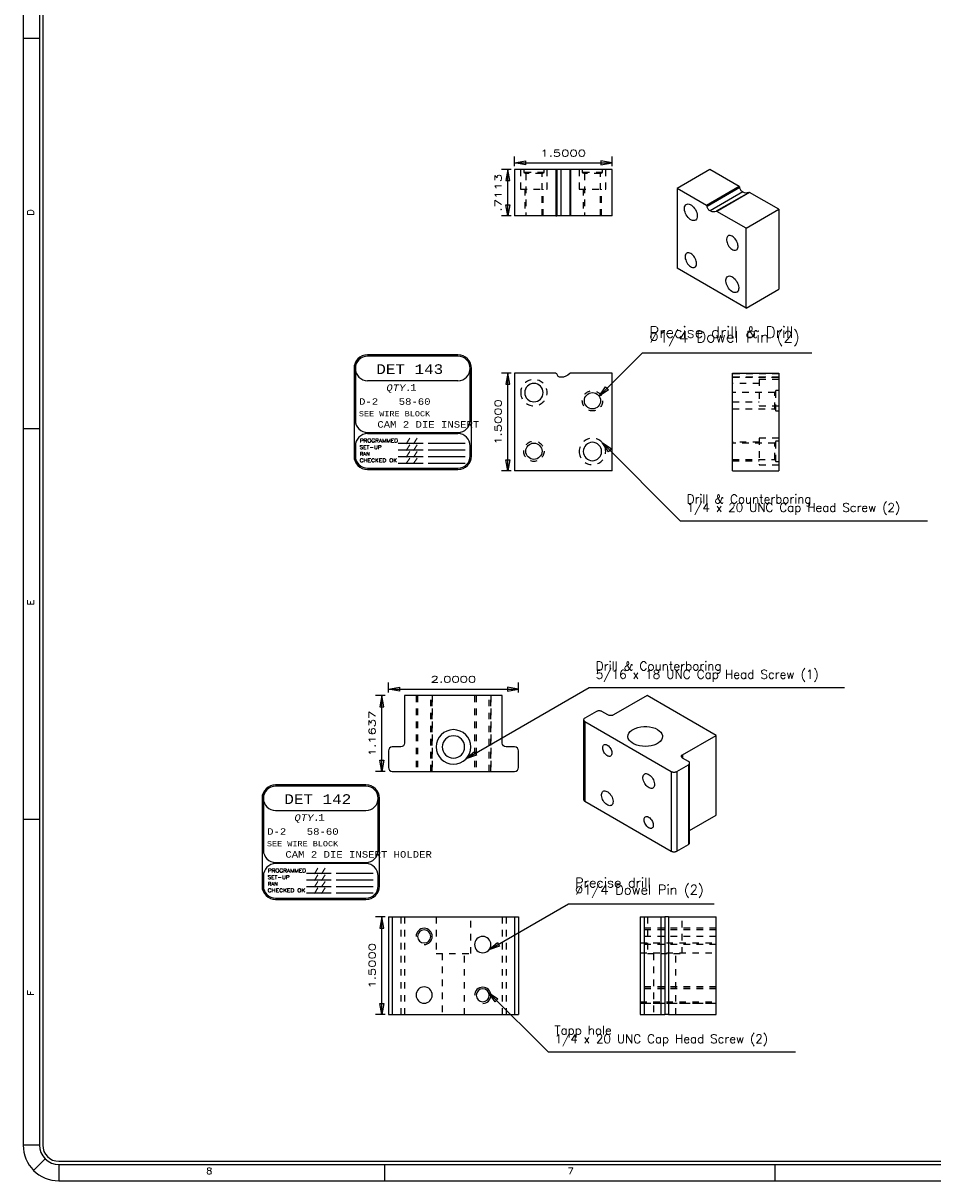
# Model space of a CAD drawing. Header units: inches. Extents: x 3 to 289, y 4 to 291.
# Tile 89 of 256: x 65 to 79, y 53 to 71. Entities that reach past the tile are written whole.
import ezdxf
from ezdxf.enums import TextEntityAlignment as Align

# ---------------------------------------------------------------- set-up
doc = ezdxf.new("R2010")
doc.units = ezdxf.units.IN
doc.header["$LTSCALE"] = 0.5
doc.header["$MEASUREMENT"] = 0
doc.linetypes.add('HIDDEN', pattern=[0.225, 0.15, -0.075])
for name, color, linetype in [('DIE', 7, 'Continuous'), ('MFB', 7, 'Continuous'), ('PLOTVIEW1', 7, 'Continuous')]:
    doc.layers.add(name, color=color, linetype=linetype)
doc.styles.add('VERO0-Simplex', font='simplex_.ttf')
doc.styles.add('VERO2-Courier New', font='cour.ttf')
doc.styles.add('VERO3-RomanS', font='romans__.ttf')
doc.styles.add('VERO5-RomanD', font='romand__.ttf')
doc.styles.add('VERO8-Courier New', font='couri.ttf')

# ---------------------------------------------------------------- blocks, each defined once
blk = doc.blocks.new('ArrowheadClosed')
at = {"color": 0}
for p, q in [((0, 0), (-1, 0.18)), ((-1, 0.18), (-1, -0.18)), ((-1, -0.18), (0, 0))]:
    blk.add_line(p, q, dxfattribs=at)

msp = doc.modelspace()

# ---------------------------------------------------------------- linework, layer by layer
at = {"layer": 'DIE', "color": 56, "linetype": 'Continuous'}
for p, q in [((72.172, 68.976), (72.172, 69.126)), ((72.172, 69.026), (73.672, 69.026)), ((73.672, 68.976), (73.672, 69.126)), ((72.122, 68.926), (71.972, 68.926)), ((72.072, 68.215), (72.072, 68.926)), ((72.122, 68.215), (71.972, 68.215)), ((72.122, 65.798), (71.972, 65.798)), ((72.072, 64.298), (72.072, 65.798)), ((72.122, 64.298), (71.972, 64.298)), ((70.236, 60.894), (70.236, 61.044)), ((72.236, 60.894), (72.236, 61.044)), ((70.186, 60.844), (70.036, 60.844)), ((70.136, 59.68), (70.136, 60.844)), ((70.236, 60.944), (72.236, 60.944)), ((70.186, 59.68), (70.036, 59.68)), ((70.186, 57.444), (70.036, 57.444)), ((70.136, 55.944), (70.136, 57.444)), ((70.186, 55.944), (70.036, 55.944))]:
    msp.add_line(p, q, dxfattribs=at)
at = {"layer": 'DIE', "color": 9, "linetype": 'Continuous'}
for p, q in [((72.172, 68.926), (72.172, 68.215)), ((72.809, 68.926), (72.172, 68.926)), ((72.824, 68.926), (72.809, 68.926)), ((72.887, 68.926), (72.824, 68.926)), ((72.887, 68.926), (72.887, 68.215)), ((73.023, 68.926), (72.887, 68.926)), ((73.034, 68.926), (73.023, 68.926)), ((73.672, 68.926), (73.034, 68.926)), ((73.672, 68.215), (73.672, 68.926)), ((75.175, 68.926), (74.672, 68.635)), ((75.625, 68.666), (75.175, 68.926)), ((75.626, 68.666), (75.625, 68.666)), ((75.627, 68.664), (75.626, 68.666)), ((75.629, 68.663), (75.627, 68.664)), ((75.631, 68.661), (75.629, 68.663)), ((75.632, 68.659), (75.631, 68.661)), ((75.634, 68.656), (75.632, 68.659)), ((75.635, 68.654), (75.634, 68.656)), ((75.635, 68.652), (75.635, 68.654)), ((75.636, 68.649), (75.635, 68.652)), ((75.636, 68.648), (75.636, 68.649)), ((75.638, 68.638), (75.636, 68.648)), ((74.672, 68.635), (74.672, 67.411)), ((75.123, 68.375), (74.672, 68.635)), ((75.681, 68.581), (75.178, 68.291)), ((75.777, 68.575), (75.274, 68.284)), ((75.642, 68.628), (75.638, 68.638)), ((75.646, 68.618), (75.642, 68.628)), ((75.652, 68.609), (75.646, 68.618)), ((75.658, 68.6), (75.652, 68.609)), ((75.665, 68.593), (75.658, 68.6)), ((75.673, 68.586), (75.665, 68.593)), ((75.681, 68.581), (75.673, 68.586)), ((75.687, 68.578), (75.681, 68.581)), ((75.709, 68.568), (75.687, 68.578)), ((75.731, 68.564), (75.709, 68.568)), ((75.751, 68.565), (75.731, 68.564)), ((75.77, 68.57), (75.751, 68.565)), ((75.778, 68.575), (75.777, 68.575)), ((75.779, 68.575), (75.778, 68.575)), ((75.781, 68.575), (75.779, 68.575)), ((75.783, 68.575), (75.781, 68.575)), ((75.784, 68.574), (75.783, 68.575)), ((76.235, 68.314), (75.784, 68.574)), ((74.785, 68.335), (74.788, 68.353)), ((74.785, 68.315), (74.785, 68.335)), ((74.788, 68.294), (74.785, 68.315)), ((74.788, 68.353), (74.794, 68.369)), ((74.794, 68.272), (74.788, 68.294)), ((74.794, 68.369), (74.802, 68.381)), ((74.802, 68.381), (74.813, 68.39)), ((74.813, 68.39), (74.827, 68.395)), ((74.827, 68.395), (74.842, 68.396)), ((74.842, 68.396), (74.858, 68.394)), ((74.858, 68.394), (74.875, 68.387)), ((74.875, 68.387), (74.892, 68.377)), ((74.892, 68.377), (74.909, 68.364)), ((74.909, 68.364), (74.926, 68.348)), ((74.926, 68.348), (74.941, 68.329)), ((74.941, 68.329), (74.954, 68.309)), ((74.954, 68.309), (74.965, 68.287)), ((75.123, 68.375), (75.124, 68.374)), ((75.124, 68.374), (75.126, 68.372)), ((75.126, 68.372), (75.128, 68.37)), ((75.128, 68.37), (75.129, 68.368)), ((75.129, 68.368), (75.131, 68.366)), ((75.131, 68.366), (75.132, 68.364)), ((75.132, 68.364), (75.132, 68.361)), ((75.132, 68.361), (75.133, 68.359)), ((75.133, 68.359), (75.133, 68.359)), ((75.133, 68.357), (75.133, 68.359)), ((75.135, 68.347), (75.133, 68.357)), ((75.139, 68.337), (75.135, 68.347)), ((75.143, 68.328), (75.139, 68.337)), ((75.149, 68.318), (75.143, 68.328)), ((75.155, 68.31), (75.149, 68.318)), ((75.162, 68.302), (75.155, 68.31)), ((75.17, 68.296), (75.162, 68.302)), ((75.178, 68.291), (75.17, 68.296)), ((75.189, 68.285), (75.178, 68.291)), ((75.732, 68.023), (76.235, 68.314)), ((76.235, 68.314), (76.235, 67.089)), ((72.809, 68.215), (72.172, 68.215)), ((72.809, 68.215), (72.824, 68.215)), ((72.887, 68.215), (72.824, 68.215)), ((73.023, 68.215), (72.887, 68.215)), ((73.034, 68.215), (73.023, 68.215)), ((73.672, 68.215), (73.034, 68.215)), ((74.802, 68.249), (74.794, 68.272)), ((74.813, 68.227), (74.802, 68.249)), ((74.827, 68.207), (74.813, 68.227)), ((74.842, 68.188), (74.827, 68.207)), ((74.858, 68.172), (74.842, 68.188)), ((74.875, 68.159), (74.858, 68.172)), ((74.892, 68.149), (74.875, 68.159)), ((74.909, 68.142), (74.892, 68.149)), ((74.926, 68.14), (74.909, 68.142)), ((74.941, 68.141), (74.926, 68.14)), ((74.954, 68.146), (74.941, 68.141)), ((74.96, 68.15), (74.954, 68.146)), ((74.97, 68.161), (74.96, 68.15)), ((74.965, 68.287), (74.974, 68.265)), ((74.977, 68.175), (74.97, 68.161)), ((74.974, 68.265), (74.98, 68.242)), ((74.982, 68.192), (74.977, 68.175)), ((74.98, 68.242), (74.983, 68.221)), ((74.983, 68.211), (74.982, 68.192)), ((74.983, 68.221), (74.983, 68.211)), ((75.211, 68.277), (75.189, 68.285)), ((75.233, 68.273), (75.211, 68.277)), ((75.253, 68.275), (75.233, 68.273)), ((75.27, 68.282), (75.253, 68.275)), ((75.274, 68.284), (75.27, 68.282)), ((75.275, 68.284), (75.274, 68.284)), ((75.274, 68.284), (75.274, 68.284)), ((75.276, 68.285), (75.275, 68.284)), ((75.278, 68.285), (75.276, 68.285)), ((75.28, 68.284), (75.278, 68.285)), ((75.281, 68.283), (75.28, 68.284)), ((75.732, 68.023), (75.281, 68.283)), ((75.732, 66.798), (75.732, 68.023)), ((75.435, 67.874), (75.432, 67.858)), ((75.432, 67.858), (75.432, 67.841)), ((75.432, 67.841), (75.435, 67.821)), ((75.44, 67.888), (75.435, 67.874)), ((75.435, 67.821), (75.44, 67.802)), ((75.448, 67.899), (75.44, 67.888)), ((75.44, 67.802), (75.448, 67.782)), ((75.458, 67.907), (75.448, 67.899)), ((75.448, 67.782), (75.458, 67.763)), ((75.463, 67.91), (75.458, 67.907)), ((75.458, 67.763), (75.469, 67.744)), ((75.476, 67.912), (75.463, 67.91)), ((75.49, 67.912), (75.476, 67.912)), ((75.505, 67.908), (75.49, 67.912)), ((75.52, 67.901), (75.505, 67.908)), ((75.535, 67.89), (75.52, 67.901)), ((75.55, 67.877), (75.535, 67.89)), ((75.564, 67.861), (75.55, 67.877)), ((75.577, 67.844), (75.564, 67.861)), ((75.588, 67.825), (75.577, 67.844)), ((75.597, 67.805), (75.588, 67.825)), ((75.603, 67.786), (75.597, 67.805)), ((75.607, 67.766), (75.603, 67.786)), ((75.609, 67.748), (75.607, 67.766)), ((74.798, 67.609), (74.796, 67.593)), ((74.796, 67.593), (74.796, 67.575)), ((74.804, 67.623), (74.798, 67.609)), ((74.811, 67.634), (74.804, 67.623)), ((74.821, 67.641), (74.811, 67.634)), ((74.827, 67.644), (74.821, 67.641)), ((74.84, 67.647), (74.827, 67.644)), ((74.854, 67.647), (74.84, 67.647)), ((74.868, 67.643), (74.854, 67.647)), ((74.884, 67.635), (74.868, 67.643)), ((74.899, 67.625), (74.884, 67.635)), ((74.914, 67.612), (74.899, 67.625)), ((74.928, 67.596), (74.914, 67.612)), ((74.941, 67.579), (74.928, 67.596)), ((75.469, 67.744), (75.483, 67.728)), ((75.483, 67.728), (75.497, 67.713)), ((75.497, 67.713), (75.512, 67.701)), ((75.512, 67.701), (75.528, 67.692)), ((75.528, 67.692), (75.543, 67.687)), ((75.543, 67.687), (75.557, 67.685)), ((75.557, 67.685), (75.571, 67.686)), ((75.571, 67.686), (75.583, 67.69)), ((75.583, 67.69), (75.593, 67.698)), ((75.593, 67.698), (75.6, 67.709)), ((75.6, 67.709), (75.606, 67.723)), ((75.606, 67.723), (75.608, 67.739)), ((75.608, 67.739), (75.609, 67.748)), ((75.732, 66.798), (74.672, 67.411)), ((74.796, 67.575), (74.798, 67.556)), ((74.798, 67.556), (74.804, 67.536)), ((74.804, 67.536), (74.811, 67.516)), ((74.811, 67.516), (74.821, 67.497)), ((74.821, 67.497), (74.833, 67.479)), ((74.833, 67.479), (74.846, 67.462)), ((74.846, 67.462), (74.861, 67.448)), ((74.861, 67.448), (74.876, 67.436)), ((74.876, 67.436), (74.891, 67.427)), ((74.891, 67.427), (74.907, 67.421)), ((74.907, 67.421), (74.921, 67.419)), ((74.921, 67.419), (74.934, 67.42)), ((74.934, 67.42), (74.946, 67.425)), ((74.951, 67.56), (74.941, 67.579)), ((74.946, 67.425), (74.956, 67.433)), ((74.96, 67.54), (74.951, 67.56)), ((74.956, 67.433), (74.964, 67.444)), ((74.967, 67.52), (74.96, 67.54)), ((74.964, 67.444), (74.969, 67.458)), ((74.971, 67.501), (74.967, 67.52)), ((74.969, 67.458), (74.972, 67.473)), ((74.972, 67.482), (74.971, 67.501)), ((74.972, 67.473), (74.972, 67.482)), ((75.421, 67.229), (75.424, 67.247)), ((75.421, 67.209), (75.421, 67.229)), ((75.424, 67.247), (75.43, 67.263)), ((75.43, 67.263), (75.439, 67.275)), ((75.439, 67.275), (75.45, 67.284)), ((75.45, 67.284), (75.463, 67.289)), ((75.463, 67.289), (75.478, 67.291)), ((75.478, 67.291), (75.494, 67.288)), ((75.494, 67.288), (75.511, 67.282)), ((75.511, 67.282), (75.529, 67.272)), ((75.529, 67.272), (75.546, 67.258)), ((75.546, 67.258), (75.562, 67.242)), ((75.562, 67.242), (75.577, 67.223)), ((75.424, 67.188), (75.421, 67.209)), ((75.43, 67.166), (75.424, 67.188)), ((75.439, 67.143), (75.43, 67.166)), ((75.45, 67.122), (75.439, 67.143)), ((75.463, 67.101), (75.45, 67.122)), ((75.478, 67.082), (75.463, 67.101)), ((75.494, 67.066), (75.478, 67.082)), ((75.511, 67.053), (75.494, 67.066)), ((75.529, 67.043), (75.511, 67.053)), ((75.577, 67.223), (75.59, 67.203)), ((75.59, 67.203), (75.602, 67.181)), ((75.606, 67.055), (75.596, 67.044)), ((75.602, 67.181), (75.61, 67.159)), ((75.614, 67.069), (75.606, 67.055)), ((75.61, 67.159), (75.616, 67.136)), ((75.618, 67.086), (75.614, 67.069)), ((75.616, 67.136), (75.619, 67.115)), ((75.62, 67.105), (75.618, 67.086)), ((75.619, 67.115), (75.62, 67.105)), ((75.732, 66.798), (76.235, 67.089)), ((75.546, 67.036), (75.529, 67.043)), ((75.562, 67.034), (75.546, 67.036)), ((75.577, 67.035), (75.562, 67.034)), ((75.59, 67.04), (75.577, 67.035)), ((75.596, 67.044), (75.59, 67.04)), ((72.172, 65.798), (72.172, 64.298)), ((72.809, 65.798), (72.172, 65.798)), ((73.672, 65.798), (73.034, 65.798)), ((73.672, 64.298), (73.672, 65.798)), ((75.524, 65.798), (76.235, 65.798)), ((75.524, 64.298), (75.524, 65.798)), ((76.235, 65.798), (76.235, 64.298)), ((73.672, 64.298), (72.172, 64.298)), ((75.524, 64.298), (76.235, 64.298)), ((71.986, 60.844), (70.486, 60.844)), ((70.486, 60.844), (70.486, 60.115)), ((71.986, 60.115), (71.986, 60.844)), ((74.21, 60.844), (73.695, 60.547)), ((75.271, 60.232), (74.21, 60.844)), ((73.238, 60.48), (73.236, 60.474)), ((73.236, 60.474), (73.236, 60.471)), ((73.236, 60.471), (73.236, 59.246)), ((73.236, 60.471), (73.237, 60.465)), ((73.241, 60.486), (73.238, 60.48)), ((73.246, 60.491), (73.241, 60.486)), ((73.253, 60.496), (73.246, 60.491)), ((73.433, 60.6), (73.253, 60.496)), ((73.442, 60.604), (73.433, 60.6)), ((73.451, 60.607), (73.442, 60.604)), ((73.46, 60.609), (73.451, 60.607)), ((73.471, 60.61), (73.46, 60.609)), ((73.481, 60.61), (73.471, 60.61)), ((73.491, 60.609), (73.481, 60.61)), ((73.501, 60.607), (73.491, 60.609)), ((73.51, 60.604), (73.501, 60.607)), ((73.518, 60.6), (73.51, 60.604)), ((73.61, 60.547), (73.518, 60.6)), ((73.618, 60.543), (73.61, 60.547)), ((73.627, 60.54), (73.618, 60.543)), ((73.637, 60.538), (73.627, 60.54)), ((73.647, 60.537), (73.637, 60.538)), ((73.658, 60.537), (73.647, 60.537)), ((73.668, 60.538), (73.658, 60.537)), ((73.678, 60.54), (73.668, 60.538)), ((73.687, 60.543), (73.678, 60.54)), ((73.695, 60.547), (73.687, 60.543)), ((73.237, 60.465), (73.239, 60.459)), ((73.239, 60.459), (73.244, 60.454)), ((73.244, 60.454), (73.25, 60.449)), ((73.25, 60.449), (73.253, 60.447)), ((73.253, 60.447), (74.583, 59.679)), ((73.933, 60.268), (73.953, 60.292)), ((73.953, 60.292), (73.979, 60.314)), ((73.979, 60.314), (73.995, 60.324)), ((73.995, 60.324), (74.03, 60.341)), ((74.03, 60.341), (74.07, 60.355)), ((74.07, 60.355), (74.114, 60.364)), ((74.114, 60.364), (74.159, 60.369)), ((74.159, 60.369), (74.205, 60.369)), ((74.205, 60.369), (74.25, 60.364)), ((74.25, 60.364), (74.294, 60.355)), ((74.294, 60.355), (74.334, 60.342)), ((74.334, 60.342), (74.369, 60.325)), ((74.369, 60.325), (74.399, 60.305)), ((74.399, 60.305), (74.423, 60.282)), ((73.917, 60.216), (73.921, 60.242)), ((73.917, 60.213), (73.917, 60.216)), ((73.922, 60.187), (73.917, 60.213)), ((73.921, 60.242), (73.933, 60.268)), ((73.935, 60.161), (73.922, 60.187)), ((73.955, 60.137), (73.935, 60.161)), ((73.982, 60.116), (73.955, 60.137)), ((74.015, 60.097), (73.982, 60.116)), ((74.387, 60.118), (74.355, 60.099)), ((74.413, 60.14), (74.387, 60.118)), ((74.433, 60.164), (74.413, 60.14)), ((74.423, 60.282), (74.439, 60.257)), ((74.445, 60.189), (74.433, 60.164)), ((74.439, 60.257), (74.447, 60.231)), ((74.449, 60.216), (74.445, 60.189)), ((74.447, 60.231), (74.449, 60.216)), ((74.756, 59.934), (75.271, 60.232)), ((75.271, 59.007), (75.271, 60.232)), ((70.236, 59.995), (70.236, 59.74)), ((70.426, 60.055), (70.296, 60.055)), ((72.176, 60.055), (72.046, 60.055)), ((72.236, 59.74), (72.236, 59.995)), ((73.529, 60.05), (73.531, 60.062)), ((73.529, 60.035), (73.529, 60.05)), ((73.531, 60.02), (73.529, 60.035)), ((73.531, 60.062), (73.535, 60.073)), ((73.535, 60.004), (73.531, 60.02)), ((73.535, 60.073), (73.541, 60.082)), ((73.541, 59.988), (73.535, 60.004)), ((73.541, 60.082), (73.549, 60.089)), ((73.549, 59.973), (73.541, 59.988)), ((73.549, 60.089), (73.559, 60.092)), ((73.559, 59.958), (73.549, 59.973)), ((73.559, 60.092), (73.57, 60.093)), ((73.57, 59.945), (73.559, 59.958)), ((73.57, 60.093), (73.581, 60.091)), ((73.581, 59.933), (73.57, 59.945)), ((73.581, 60.091), (73.593, 60.087)), ((73.593, 59.923), (73.581, 59.933)), ((73.593, 60.087), (73.606, 60.08)), ((73.606, 60.08), (73.618, 60.07)), ((73.618, 60.07), (73.63, 60.059)), ((73.63, 60.059), (73.64, 60.045)), ((73.64, 60.045), (73.65, 60.031)), ((73.65, 60.031), (73.658, 60.015)), ((73.658, 60.015), (73.664, 59.999)), ((73.666, 59.935), (73.661, 59.925)), ((73.664, 59.999), (73.668, 59.983)), ((73.67, 59.947), (73.666, 59.935)), ((73.668, 59.983), (73.67, 59.968)), ((73.67, 59.968), (73.671, 59.961)), ((73.671, 59.961), (73.67, 59.947)), ((74.053, 60.082), (74.015, 60.097)), ((74.095, 60.071), (74.053, 60.082)), ((74.139, 60.065), (74.095, 60.071)), ((74.185, 60.063), (74.139, 60.065)), ((74.231, 60.065), (74.185, 60.063)), ((74.276, 60.072), (74.231, 60.065)), ((74.317, 60.084), (74.276, 60.072)), ((74.355, 60.099), (74.317, 60.084)), ((74.752, 59.932), (74.756, 59.934)), ((73.606, 59.916), (73.593, 59.923)), ((73.618, 59.912), (73.606, 59.916)), ((73.63, 59.91), (73.618, 59.912)), ((73.64, 59.911), (73.63, 59.91)), ((73.65, 59.915), (73.64, 59.911)), ((73.654, 59.917), (73.65, 59.915)), ((73.661, 59.925), (73.654, 59.917)), ((74.667, 59.679), (74.848, 59.783)), ((74.738, 59.91), (74.739, 59.916)), ((74.738, 59.907), (74.738, 59.91)), ((74.74, 59.901), (74.738, 59.907)), ((74.739, 59.916), (74.742, 59.922)), ((74.744, 59.895), (74.74, 59.901)), ((74.742, 59.922), (74.746, 59.927)), ((74.749, 59.89), (74.744, 59.895)), ((74.746, 59.927), (74.752, 59.932)), ((74.756, 59.885), (74.749, 59.89)), ((74.848, 59.832), (74.756, 59.885)), ((74.851, 59.83), (74.848, 59.832)), ((74.848, 59.783), (74.854, 59.788)), ((74.857, 59.825), (74.851, 59.83)), ((74.854, 59.788), (74.86, 59.793)), ((74.862, 59.819), (74.857, 59.825)), ((74.86, 59.793), (74.863, 59.799)), ((74.864, 59.814), (74.862, 59.819)), ((74.863, 59.799), (74.865, 59.805)), ((74.865, 59.808), (74.864, 59.814)), ((74.865, 58.583), (74.865, 59.808)), ((74.865, 59.805), (74.865, 59.808)), ((70.296, 59.68), (72.176, 59.68)), ((74.148, 59.592), (74.151, 59.608)), ((74.148, 59.574), (74.148, 59.592)), ((74.151, 59.608), (74.156, 59.621)), ((74.156, 59.621), (74.164, 59.632)), ((74.164, 59.632), (74.174, 59.64)), ((74.174, 59.64), (74.185, 59.645)), ((74.185, 59.645), (74.199, 59.646)), ((74.199, 59.646), (74.213, 59.644)), ((74.213, 59.644), (74.228, 59.638)), ((74.228, 59.638), (74.244, 59.629)), ((74.244, 59.629), (74.259, 59.617)), ((74.259, 59.617), (74.273, 59.603)), ((74.273, 59.603), (74.287, 59.586)), ((74.287, 59.586), (74.299, 59.568)), ((74.583, 59.679), (74.591, 59.675)), ((74.591, 59.675), (74.6, 59.672)), ((74.6, 59.672), (74.609, 59.67)), ((74.609, 59.67), (74.62, 59.669)), ((74.62, 59.669), (74.63, 59.669)), ((74.63, 59.669), (74.64, 59.67)), ((74.64, 59.67), (74.65, 59.672)), ((74.65, 59.672), (74.659, 59.675)), ((74.659, 59.675), (74.667, 59.679)), ((74.151, 59.555), (74.148, 59.574)), ((74.156, 59.535), (74.151, 59.555)), ((74.164, 59.515), (74.156, 59.535)), ((74.174, 59.496), (74.164, 59.515)), ((74.185, 59.478), (74.174, 59.496)), ((74.199, 59.461), (74.185, 59.478)), ((74.213, 59.447), (74.199, 59.461)), ((74.228, 59.435), (74.213, 59.447)), ((74.244, 59.426), (74.228, 59.435)), ((74.259, 59.42), (74.244, 59.426)), ((74.273, 59.418), (74.259, 59.42)), ((74.287, 59.419), (74.273, 59.418)), ((74.299, 59.424), (74.287, 59.419)), ((74.299, 59.568), (74.308, 59.549)), ((74.304, 59.427), (74.299, 59.424)), ((74.313, 59.437), (74.304, 59.427)), ((74.308, 59.549), (74.316, 59.529)), ((74.319, 59.449), (74.313, 59.437)), ((74.316, 59.529), (74.321, 59.509)), ((74.323, 59.464), (74.319, 59.449)), ((74.321, 59.509), (74.324, 59.49)), ((74.324, 59.481), (74.323, 59.464)), ((74.324, 59.49), (74.324, 59.481)), ((73.236, 59.246), (73.237, 59.24)), ((73.237, 59.24), (73.239, 59.234)), ((73.239, 59.234), (73.244, 59.229)), ((73.244, 59.229), (73.25, 59.224)), ((73.25, 59.224), (73.253, 59.222)), ((73.253, 59.222), (74.583, 58.454)), ((73.512, 59.326), (73.514, 59.342)), ((73.512, 59.309), (73.512, 59.326)), ((73.514, 59.29), (73.512, 59.309)), ((73.514, 59.342), (73.52, 59.356)), ((73.52, 59.27), (73.514, 59.29)), ((73.52, 59.356), (73.527, 59.367)), ((73.527, 59.25), (73.52, 59.27)), ((73.527, 59.367), (73.537, 59.375)), ((73.537, 59.231), (73.527, 59.25)), ((73.537, 59.375), (73.549, 59.38)), ((73.549, 59.212), (73.537, 59.231)), ((73.549, 59.38), (73.562, 59.381)), ((73.562, 59.381), (73.577, 59.378)), ((73.577, 59.378), (73.592, 59.373)), ((73.592, 59.373), (73.607, 59.364)), ((73.607, 59.364), (73.623, 59.352)), ((73.623, 59.352), (73.637, 59.338)), ((73.637, 59.338), (73.65, 59.321)), ((73.65, 59.321), (73.662, 59.303)), ((73.662, 59.303), (73.672, 59.283)), ((73.672, 59.283), (73.68, 59.264)), ((73.68, 59.264), (73.685, 59.244)), ((73.685, 59.244), (73.688, 59.225)), ((73.688, 59.225), (73.688, 59.216)), ((73.562, 59.196), (73.549, 59.212)), ((73.577, 59.181), (73.562, 59.196)), ((73.592, 59.169), (73.577, 59.181)), ((73.607, 59.161), (73.592, 59.169)), ((73.623, 59.155), (73.607, 59.161)), ((73.637, 59.153), (73.623, 59.155)), ((73.65, 59.154), (73.637, 59.153)), ((73.662, 59.158), (73.65, 59.154)), ((73.667, 59.162), (73.662, 59.158)), ((73.676, 59.171), (73.667, 59.162)), ((73.683, 59.184), (73.676, 59.171)), ((73.687, 59.199), (73.683, 59.184)), ((73.688, 59.216), (73.687, 59.199)), ((74.165, 58.944), (74.167, 58.957)), ((74.165, 58.929), (74.165, 58.944)), ((74.167, 58.914), (74.165, 58.929)), ((74.167, 58.957), (74.172, 58.968)), ((74.172, 58.898), (74.167, 58.914)), ((74.172, 58.968), (74.178, 58.976)), ((74.178, 58.882), (74.172, 58.898)), ((74.178, 58.976), (74.186, 58.983)), ((74.186, 58.867), (74.178, 58.882)), ((74.186, 58.983), (74.195, 58.986)), ((74.195, 58.852), (74.186, 58.867)), ((74.195, 58.986), (74.206, 58.987)), ((74.206, 58.987), (74.218, 58.986)), ((74.218, 58.986), (74.23, 58.981)), ((74.23, 58.981), (74.242, 58.974)), ((74.242, 58.974), (74.254, 58.964)), ((74.254, 58.964), (74.266, 58.953)), ((74.266, 58.953), (74.277, 58.939)), ((74.277, 58.939), (74.286, 58.925)), ((74.286, 58.925), (74.294, 58.909)), ((74.294, 58.909), (74.3, 58.893)), ((74.3, 58.893), (74.305, 58.877)), ((74.305, 58.877), (74.307, 58.862)), ((74.865, 58.773), (75.271, 59.007)), ((74.206, 58.839), (74.195, 58.852)), ((74.218, 58.827), (74.206, 58.839)), ((74.23, 58.817), (74.218, 58.827)), ((74.242, 58.81), (74.23, 58.817)), ((74.254, 58.806), (74.242, 58.81)), ((74.266, 58.804), (74.254, 58.806)), ((74.277, 58.805), (74.266, 58.804)), ((74.286, 58.809), (74.277, 58.805)), ((74.291, 58.811), (74.286, 58.809)), ((74.298, 58.819), (74.291, 58.811)), ((74.303, 58.829), (74.298, 58.819)), ((74.306, 58.841), (74.303, 58.829)), ((74.307, 58.855), (74.306, 58.841)), ((74.307, 58.862), (74.307, 58.855)), ((74.667, 58.454), (74.848, 58.558)), ((74.848, 58.558), (74.854, 58.563)), ((74.854, 58.563), (74.86, 58.568)), ((74.86, 58.568), (74.863, 58.574)), ((74.863, 58.574), (74.865, 58.58)), ((74.865, 58.58), (74.865, 58.583)), ((74.583, 58.454), (74.591, 58.45)), ((74.591, 58.45), (74.6, 58.447)), ((74.6, 58.447), (74.609, 58.445)), ((74.609, 58.445), (74.62, 58.444)), ((74.62, 58.444), (74.63, 58.444)), ((74.63, 58.444), (74.64, 58.445)), ((74.64, 58.445), (74.65, 58.447)), ((74.65, 58.447), (74.659, 58.45)), ((74.659, 58.45), (74.667, 58.454)), ((70.236, 57.444), (70.236, 55.944)), ((70.236, 57.444), (70.296, 57.444)), ((70.296, 57.444), (72.176, 57.444)), ((72.176, 57.444), (72.236, 57.444)), ((72.236, 57.444), (72.236, 55.944)), ((74.107, 57.444), (74.107, 55.944)), ((74.107, 57.444), (74.167, 57.444)), ((74.167, 57.444), (74.422, 57.444)), ((74.422, 57.444), (74.482, 57.444)), ((74.482, 57.444), (74.482, 55.944)), ((74.542, 57.444), (74.482, 57.444)), ((74.542, 57.444), (75.271, 57.444)), ((75.271, 55.944), (75.271, 57.444)), ((70.236, 55.944), (70.296, 55.944)), ((70.296, 55.944), (72.176, 55.944)), ((72.176, 55.944), (72.236, 55.944)), ((74.107, 55.944), (74.167, 55.944)), ((74.167, 55.944), (74.422, 55.944)), ((74.422, 55.944), (74.482, 55.944)), ((74.542, 55.944), (74.482, 55.944)), ((74.542, 55.944), (75.271, 55.944))]:
    msp.add_line(p, q, dxfattribs=at)
at = {"layer": 'DIE', "color": 254, "linetype": 'HIDDEN'}
for p, q in [((72.268, 68.926), (72.268, 68.626)), ((72.315, 68.926), (72.315, 68.881)), ((72.628, 68.881), (72.315, 68.881)), ((72.315, 68.881), (72.347, 68.863)), ((72.597, 68.863), (72.347, 68.863)), ((72.347, 68.863), (72.347, 68.215)), ((72.597, 68.863), (72.628, 68.881)), ((72.597, 68.215), (72.597, 68.863)), ((72.628, 68.881), (72.628, 68.926)), ((72.675, 68.626), (72.675, 68.926)), ((73.168, 68.926), (73.168, 68.626)), ((73.215, 68.926), (73.215, 68.881)), ((73.528, 68.881), (73.215, 68.881)), ((73.215, 68.881), (73.247, 68.863)), ((73.497, 68.863), (73.247, 68.863)), ((73.247, 68.863), (73.247, 68.215)), ((73.497, 68.863), (73.528, 68.881)), ((73.497, 68.215), (73.497, 68.863)), ((73.528, 68.881), (73.528, 68.926)), ((73.575, 68.626), (73.575, 68.926)), ((72.268, 68.626), (72.675, 68.626)), ((72.331, 68.626), (72.331, 68.215)), ((72.612, 68.215), (72.612, 68.626)), ((73.168, 68.626), (73.575, 68.626)), ((73.231, 68.626), (73.231, 68.215)), ((73.512, 68.215), (73.512, 68.626)), ((76.235, 65.794), (75.524, 65.794)), ((76.235, 65.786), (75.524, 65.786)), ((75.524, 65.734), (76.235, 65.734)), ((76.235, 65.734), (75.524, 65.734)), ((75.935, 65.639), (75.524, 65.639)), ((75.935, 65.702), (75.935, 65.295)), ((76.235, 65.702), (75.935, 65.702)), ((76.173, 65.498), (75.524, 65.498)), ((76.191, 65.53), (76.173, 65.498)), ((76.173, 65.248), (76.173, 65.498)), ((76.191, 65.217), (76.191, 65.53)), ((76.235, 65.53), (76.191, 65.53)), ((75.524, 65.358), (75.935, 65.358)), ((75.935, 65.295), (76.235, 65.295)), ((75.524, 65.248), (76.173, 65.248)), ((76.173, 65.248), (76.191, 65.217)), ((76.191, 65.217), (76.235, 65.217)), ((75.935, 64.735), (75.524, 64.735)), ((75.935, 64.797), (75.935, 64.391)), ((76.235, 64.797), (75.935, 64.797)), ((76.191, 64.755), (76.173, 64.723)), ((76.191, 64.442), (76.191, 64.755)), ((76.235, 64.755), (76.191, 64.755)), ((76.173, 64.723), (75.524, 64.723)), ((76.173, 64.473), (76.173, 64.723)), ((75.524, 64.473), (76.173, 64.473)), ((75.524, 64.453), (75.935, 64.453)), ((75.935, 64.391), (76.235, 64.391)), ((76.173, 64.473), (76.191, 64.442)), ((76.191, 64.442), (76.235, 64.442)), ((70.661, 60.844), (70.661, 59.68)), ((70.661, 60.844), (70.661, 59.68)), ((70.685, 60.844), (70.685, 59.68)), ((70.886, 59.68), (70.886, 60.844)), ((70.911, 59.68), (70.911, 60.844)), ((70.911, 60.844), (70.911, 59.68)), ((71.561, 60.844), (71.561, 59.68)), ((71.561, 60.844), (71.561, 59.68)), ((71.585, 60.844), (71.585, 59.68)), ((71.786, 59.68), (71.786, 60.844)), ((71.811, 59.68), (71.811, 60.844)), ((71.811, 60.844), (71.811, 59.68)), ((70.426, 57.444), (70.426, 55.944)), ((70.486, 57.444), (70.486, 55.944)), ((70.97, 57.444), (70.97, 56.882)), ((71.501, 56.882), (71.501, 57.444)), ((71.986, 57.444), (71.986, 55.944)), ((72.046, 57.444), (72.046, 55.944)), ((74.217, 57.444), (74.217, 56.882)), ((74.748, 56.882), (74.748, 57.444)), ((75.271, 57.269), (74.107, 57.269)), ((75.271, 57.245), (74.107, 57.245)), ((75.271, 57.144), (74.107, 57.144)), ((74.107, 57.044), (75.271, 57.044)), ((75.271, 57.019), (74.107, 57.019)), ((70.97, 56.882), (71.501, 56.882)), ((71.064, 56.882), (71.064, 55.944)), ((71.407, 55.944), (71.407, 56.882)), ((74.107, 56.894), (75.271, 56.894)), ((74.217, 56.882), (74.748, 56.882)), ((74.31, 56.882), (74.31, 55.944)), ((74.654, 55.944), (74.654, 56.882)), ((75.271, 56.369), (74.107, 56.369)), ((75.271, 56.365), (74.107, 56.365)), ((75.271, 56.34), (74.107, 56.34)), ((74.107, 56.139), (75.271, 56.139)), ((74.107, 56.119), (75.271, 56.119)), ((75.271, 56.115), (74.107, 56.115))]:
    msp.add_line(p, q, dxfattribs=at)
at = {"layer": 'DIE', "color": 4, "linetype": 'Continuous'}
for p, q in [((72.809, 68.926), (72.809, 68.215)), ((72.824, 68.926), (72.824, 68.215)), ((73.023, 68.926), (73.023, 68.215)), ((73.034, 68.926), (73.034, 68.215)), ((75.625, 68.666), (75.123, 68.375)), ((75.636, 68.649), (75.133, 68.359)), ((75.784, 68.574), (75.281, 68.283)), ((73.253, 60.447), (73.253, 59.222)), ((74.756, 59.934), (74.756, 59.885)), ((74.848, 59.783), (74.848, 58.558)), ((74.583, 59.679), (74.583, 58.454)), ((74.667, 59.679), (74.667, 58.454)), ((70.296, 57.444), (70.296, 55.944)), ((72.176, 57.444), (72.176, 55.944)), ((74.167, 57.444), (74.167, 55.944)), ((74.422, 57.444), (74.422, 55.944)), ((74.542, 57.444), (74.542, 55.944))]:
    msp.add_line(p, q, dxfattribs=at)
at = {"layer": 'DIE', "color": 254, "linetype": 'HIDDEN', "extrusion": (0, 0, -1)}
for centre in [(-72.472, 65.498), (-73.372, 64.594)]:
    msp.add_circle(centre, 0.203, dxfattribs=at)
at = {"layer": 'DIE', "color": 9, "linetype": 'Continuous', "extrusion": (0, 0, -1)}
for centre, radius in [((-72.472, 65.498), 0.141), ((-73.372, 64.594), 0.141), ((-71.236, 60.055), 0.266), ((-71.236, 60.055), 0.172), ((-70.786, 57.144), 0.1), ((-71.686, 57.019), 0.125), ((-70.786, 56.244), 0.125), ((-71.686, 56.24), 0.1)]:
    msp.add_circle(centre, radius, dxfattribs=at)
at = {"layer": 'DIE', "color": 254, "linetype": 'HIDDEN'}
for centre in [(73.372, 65.373), (72.472, 64.598)]:
    msp.add_circle(centre, 0.156, dxfattribs=at)
at = {"layer": 'DIE', "color": 9, "linetype": 'Continuous'}
for centre in [(73.372, 65.373), (72.472, 64.598)]:
    msp.add_circle(centre, 0.125, dxfattribs=at)
at = {"layer": 'DIE', "color": 9, "linetype": 'Continuous', "extrusion": (0, 0, -1)}
for centre, radius, start, end in [((-72.809, 65.783), 0.015, 90, 170.3257), ((-72.886, 65.796), 0.0623, 268.4781, 350.3257), ((-72.887, 65.92), 0.186, 222.8702, 269.8219), ((-70.426, 60.115), 0.06, 180, 270), ((-72.046, 60.115), 0.06, 270, 0)]:
    msp.add_arc(centre, radius, start, end, dxfattribs=at)
at = {"layer": 'DIE', "color": 9, "linetype": 'Continuous'}
for centre, radius, start, end in [((73.034, 65.783), 0.015, 90, 137.1298), ((70.296, 59.995), 0.06, 90, 180), ((72.176, 59.995), 0.06, 0, 90), ((70.296, 59.74), 0.06, 180, 270), ((72.176, 59.74), 0.06, 270, 0)]:
    msp.add_arc(centre, radius, start, end, dxfattribs=at)
at = {"layer": 'DIE', "color": 2, "linetype": 'Continuous'}
for centre in [(70.786, 57.144), (71.686, 56.24)]:
    msp.add_arc(centre, 0.125, 270, 180, dxfattribs=at)
at = {"layer": 'MFB', "color": 56, "linetype": 'Continuous'}
for p, q in [((73.475, 65.443), (74.143, 66.112)), ((74.143, 66.112), (76.743, 66.112)), ((73.521, 64.731), (74.721, 63.531)), ((74.721, 63.531), (78.521, 63.531)), ((71.427, 59.872), (73.323, 60.966)), ((73.323, 60.966), (77.243, 60.966)), ((71.781, 56.939), (73.004, 57.645)), ((73.004, 57.645), (75.244, 57.645)), ((71.776, 56.284), (72.69, 55.37)), ((72.69, 55.37), (76.49, 55.37))]:
    msp.add_line(p, q, dxfattribs=at)
at = {"layer": 'PLOTVIEW1', "color": 97, "linetype": 'Continuous'}
for p, q in [((64.625, 87.94), (64.625, 53.94)), ((64.875, 87.94), (64.875, 53.94)), ((64.925, 87.94), (64.925, 53.94)), ((64.875, 70.94), (64.625, 70.94)), ((64.875, 64.94), (64.625, 64.94)), ((64.875, 58.94), (64.625, 58.94)), ((64.875, 53.94), (64.625, 53.94)), ((64.963, 53.728), (64.786, 53.551)), ((65.175, 53.69), (111.175, 53.69)), ((65.175, 53.64), (111.175, 53.64)), ((65.175, 53.64), (65.175, 53.39)), ((70.175, 53.64), (70.175, 53.39)), ((76.175, 53.64), (76.175, 53.39)), ((65.175, 53.39), (111.175, 53.39))]:
    msp.add_line(p, q, dxfattribs=at)
at = {"layer": 'PLOTVIEW1', "color": 7, "linetype": 'Continuous'}
for p, q in [((71.305, 66.079), (69.917, 66.079)), ((71.305, 66.058), (69.917, 66.058)), ((69.709, 65.87), (69.709, 64.525)), ((69.73, 65.87), (69.73, 65.074)), ((71.492, 65.074), (71.492, 65.87)), ((71.513, 64.525), (71.513, 65.87)), ((69.917, 65.683), (71.305, 65.683)), ((69.917, 64.886), (71.305, 64.886)), ((71.305, 64.867), (69.917, 64.867)), ((69.73, 64.68), (69.73, 64.525)), ((70.389, 64.721), (70.77, 64.721)), ((70.389, 64.62), (70.77, 64.62)), ((70.846, 64.721), (71.416, 64.721)), ((70.846, 64.62), (71.416, 64.62)), ((71.492, 64.525), (71.492, 64.68)), ((70.389, 64.518), (70.77, 64.518)), ((70.389, 64.417), (70.77, 64.417)), ((70.846, 64.518), (71.416, 64.518)), ((70.846, 64.417), (71.416, 64.417)), ((69.917, 64.338), (71.305, 64.338)), ((69.917, 64.317), (71.305, 64.317)), ((69.892, 59.474), (68.504, 59.474)), ((69.892, 59.453), (68.504, 59.453)), ((68.296, 59.266), (68.296, 57.92)), ((68.317, 59.266), (68.317, 58.469)), ((70.079, 58.469), (70.079, 59.266)), ((70.1, 57.92), (70.1, 59.266)), ((68.504, 59.078), (69.892, 59.078)), ((68.504, 58.281), (69.892, 58.281)), ((69.892, 58.263), (68.504, 58.263)), ((68.317, 58.075), (68.317, 57.92)), ((68.976, 58.116), (69.357, 58.116)), ((68.976, 58.015), (69.357, 58.015)), ((69.433, 58.116), (70.004, 58.116)), ((69.433, 58.015), (70.004, 58.015)), ((70.079, 57.92), (70.079, 58.075)), ((68.976, 57.914), (69.357, 57.914)), ((68.976, 57.812), (69.357, 57.812)), ((69.433, 57.914), (70.004, 57.914)), ((69.433, 57.812), (70.004, 57.812)), ((68.504, 57.733), (69.892, 57.733)), ((68.504, 57.712), (69.892, 57.712))]:
    msp.add_line(p, q, dxfattribs=at)
for centre, radius, start, end in [((69.917, 65.87), 0.209, 90, 180), ((69.917, 65.87), 0.188, 90, 180), ((69.917, 65.87), 0.188, 90, 270), ((71.305, 65.87), 0.209, 0, 90), ((71.305, 65.87), 0.188, 0, 90), ((71.305, 65.87), 0.188, 270, 90), ((69.917, 65.074), 0.188, 180, 270), ((71.305, 65.074), 0.188, 270, 0), ((69.917, 64.68), 0.188, 90, 180), ((71.305, 64.68), 0.188, 0, 90), ((69.917, 64.525), 0.209, 180, 270), ((69.917, 64.525), 0.188, 180, 270), ((71.305, 64.525), 0.188, 270, 0), ((71.305, 64.525), 0.209, 270, 0), ((68.504, 59.266), 0.209, 90, 180), ((68.504, 59.266), 0.188, 90, 180), ((68.504, 59.266), 0.188, 90, 270), ((69.892, 59.266), 0.209, 0, 90), ((69.892, 59.266), 0.188, 0, 90), ((69.892, 59.266), 0.188, 270, 90), ((68.504, 58.469), 0.188, 180, 270), ((69.892, 58.469), 0.188, 270, 0), ((68.504, 58.075), 0.188, 90, 180), ((69.892, 58.075), 0.188, 0, 90), ((68.504, 57.92), 0.209, 180, 270), ((68.504, 57.92), 0.188, 180, 270), ((69.892, 57.92), 0.188, 270, 0), ((69.892, 57.92), 0.209, 270, 0)]:
    msp.add_arc(centre, radius, start, end, dxfattribs=at)
at = {"layer": 'PLOTVIEW1', "color": 97, "linetype": 'Continuous'}
for radius in [0.55, 0.3, 0.25]:
    msp.add_arc((65.175, 53.94), radius, 180, 270, dxfattribs=at)

# ---------------------------------------------------------------- block references
at = {"layer": 'DIE', "color": 56, "linetype": 'Continuous', "extrusion": (0, 0, -1), "xscale": 0.170138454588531, "yscale": 0.170138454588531, "zscale": 0.170138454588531}
for p in [(-72.172, 69.026), (-70.236, 60.944)]:
    msp.add_blockref('ArrowheadClosed', p, dxfattribs=at)
at = {"layer": 'DIE', "color": 56, "linetype": 'Continuous', "xscale": 0.170138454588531, "yscale": 0.170138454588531, "zscale": 0.170138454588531}
for p in [(73.672, 69.026), (72.236, 60.944)]:
    msp.add_blockref('ArrowheadClosed', p, dxfattribs=at)
at = {"layer": 'DIE', "color": 56, "linetype": 'Continuous', "xscale": 0.170138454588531, "yscale": 0.170138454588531, "zscale": 0.170138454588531, "rotation": 90}
for p in [(72.072, 68.926), (72.072, 65.798), (70.136, 60.844), (70.136, 57.444)]:
    msp.add_blockref('ArrowheadClosed', p, dxfattribs=at)
at = {"layer": 'DIE', "color": 56, "linetype": 'Continuous', "extrusion": (0, 0, -1), "xscale": 0.170138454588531, "yscale": 0.170138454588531, "zscale": 0.170138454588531, "rotation": 270}
for p in [(-72.072, 68.215), (-72.072, 64.298), (-70.136, 59.68), (-70.136, 55.944)]:
    msp.add_blockref('ArrowheadClosed', p, dxfattribs=at)
at = {"layer": 'MFB', "color": 56, "linetype": 'Continuous', "extrusion": (0, 0, -1), "xscale": 0.170138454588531, "yscale": 0.170138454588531, "zscale": 0.170138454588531}
for p, rotation in [((-73.475, 65.443), 314.9999999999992), ((-73.521, 64.731), 44.99999999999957), ((-71.427, 59.872), 329.9999999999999), ((-71.781, 56.939), 329.9999999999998), ((-71.776, 56.284), 44.99999999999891)]:
    msp.add_blockref('ArrowheadClosed', p, dxfattribs=dict(at, rotation=rotation))

# ---------------------------------------------------------------- texts
at = {"layer": 'DIE', "color": 230, "linetype": 'Continuous', "style": 'VERO0-Simplex'}
for s, width, p, p2 in [('1.5000', 1.410379, (72.572, 69.126), (73.272, 69.126)), ('2.0000', 1.358929, (70.886, 61.044), (71.586, 61.044))]:
    msp.add_text(s, height=0.1, dxfattribs=dict(at, width=width)).set_placement(p, p2, align=Align.FIT)
for s, width, p, p2 in [('.7113', 1.511058, (71.972, 68.28), (71.972, 68.86)), ('1.5000', 1.410379, (71.972, 64.698), (71.972, 65.398)), ('1.1637', 1.465878, (70.036, 59.912), (70.036, 60.612)), ('1.5000', 1.410379, (70.036, 56.344), (70.036, 57.044))]:
    msp.add_text(s, height=0.1, rotation=90, dxfattribs=dict(at, width=width)).set_placement(p, p2, align=Align.FIT)
at = {"layer": 'MFB', "color": 7, "linetype": 'Continuous', "attachment_point": 1, "style": 'VERO0-Simplex'}
for s, insert, char_height, line_spacing_factor in [('Precise drill & Drill\\P%%c1/4 Dowel Pin (2)', (74.243, 66.512), 0.17188, 0.25), ('Drill & Counterboring\\P1/4 x 20 UNC Cap Head Screw (2)', (74.821, 63.931), 0.13375, 0.5875), ('Drill & Counterboring\\P5/16 x 18 UNC Cap Head Screw (1)', (73.423, 61.366), 0.135, 0.56875), ('Precise drill\\P%%c1/4 Dowel Pin (2)', (73.104, 58.045), 0.14688, 0.45), ('Tapp hole\\P1/4 x 20 UNC Cap Head Screw (2)', (72.79, 55.77), 0.13375, 0.5875)]:
    msp.add_mtext(s, dxfattribs=dict(at, insert=insert, char_height=char_height, line_spacing_factor=line_spacing_factor))
at = {"layer": 'PLOTVIEW1', "color": 56, "linetype": 'Continuous', "style": 'VERO5-RomanD'}
for s, width, p, p2 in [('D', 0.998855, (64.789, 68.218), (64.789, 68.317)), ('E', 0.999972, (64.789, 62.232), (64.789, 62.322)), ('F', 1.001006, (64.789, 56.235), (64.789, 56.319))]:
    msp.add_text(s, height=0.1, rotation=90, dxfattribs=dict(at, width=width)).set_placement(p, p2, align=Align.FIT)
at = {"layer": 'PLOTVIEW1', "color": 7, "linetype": 'Continuous'}
for s, height, style, width, p, p2 in [('DET 143', 0.15, 'VERO2-Courier New', 0.931388, (70.051, 65.784), (71.078, 65.784)), ('QTY.', 0.1, 'VERO8-Courier New', 0.931388, (70.205, 65.524), (70.596, 65.524)), ('1', 0.1, 'VERO2-Courier New', 0.931388, (70.573, 65.529), (70.67, 65.529)), ('D-2', 0.1, 'VERO2-Courier New', 0.931388, (69.786, 65.311), (70.079, 65.311)), ('58-60', 0.1, 'VERO2-Courier New', 0.931388, (70.395, 65.311), (70.884, 65.311)), ('SEE WIRE BLOCK', 0.08, 'VERO2-Courier New', 0.931388, (69.783, 65.134), (70.878, 65.134)), ('CAM 2 DIE INSERT', 0.1, 'VERO2-Courier New', 0.931388, (70.067, 64.96), (71.632, 64.96)), ('PROGRAMMED', 0.0575, 'VERO3-RomanS', 1.000726, (69.797, 64.732), (70.383, 64.732)), ('/ /', 0.0563, 'VERO3-RomanS', 0.999632, (70.506, 64.73), (70.682, 64.73)), ('SET-UP', 0.0565, 'VERO3-RomanS', 1.000387, (69.794, 64.631), (70.132, 64.631)), ('RAN', 0.0516, 'VERO3-RomanS', 1.00058, (69.797, 64.532), (69.949, 64.532)), ('/ /', 0.0563, 'VERO3-RomanS', 0.999632, (70.506, 64.629), (70.682, 64.629)), ('/ /', 0.0563, 'VERO3-RomanS', 0.999632, (70.506, 64.528), (70.682, 64.528)), ('CHECKED OK', 0.0548, 'VERO3-RomanS', 1.000182, (69.794, 64.43), (70.372, 64.43)), ('/ /', 0.0563, 'VERO3-RomanS', 0.999632, (70.506, 64.427), (70.682, 64.427)), ('DET 142', 0.15, 'VERO2-Courier New', 0.931388, (68.638, 59.179), (69.666, 59.179)), ('QTY.', 0.1, 'VERO8-Courier New', 0.931388, (68.792, 58.919), (69.184, 58.919)), ('1', 0.1, 'VERO2-Courier New', 0.931388, (69.16, 58.924), (69.258, 58.924)), ('D-2', 0.1, 'VERO2-Courier New', 0.931388, (68.373, 58.706), (68.667, 58.706)), ('58-60', 0.1, 'VERO2-Courier New', 0.931388, (68.982, 58.706), (69.472, 58.706)), ('SEE WIRE BLOCK', 0.08, 'VERO2-Courier New', 0.931388, (68.37, 58.529), (69.465, 58.529)), ('CAM 2 DIE INSERT HOLDER', 0.1, 'VERO2-Courier New', 0.931388, (68.654, 58.355), (70.904, 58.355)), ('PROGRAMMED', 0.0575, 'VERO3-RomanS', 1.000726, (68.384, 58.127), (68.971, 58.127)), ('/ /', 0.0563, 'VERO3-RomanS', 0.999632, (69.093, 58.125), (69.269, 58.125)), ('SET-UP', 0.0565, 'VERO3-RomanS', 1.000387, (68.381, 58.026), (68.719, 58.026)), ('RAN', 0.0516, 'VERO3-RomanS', 1.00058, (68.384, 57.927), (68.536, 57.927)), ('/ /', 0.0563, 'VERO3-RomanS', 0.999632, (69.093, 58.024), (69.269, 58.024)), ('/ /', 0.0563, 'VERO3-RomanS', 0.999632, (69.093, 57.923), (69.269, 57.923)), ('CHECKED OK', 0.0548, 'VERO3-RomanS', 1.000182, (68.381, 57.825), (68.959, 57.825)), ('/ /', 0.0563, 'VERO3-RomanS', 0.999632, (69.093, 57.822), (69.269, 57.822))]:
    msp.add_text(s, height=height, dxfattribs=dict(at, style=style, width=width)).set_placement(p, p2, align=Align.FIT)
at = {"layer": 'PLOTVIEW1', "color": 56, "linetype": 'Continuous', "style": 'VERO5-RomanD', "width": 0.999731}
for s, p, p2 in [('8', (67.436, 53.492), (67.53, 53.492)), ('7', (72.991, 53.492), (73.085, 53.492))]:
    msp.add_text(s, height=0.1, dxfattribs=at).set_placement(p, p2, align=Align.FIT)

doc.saveas('drawing.dxf')
